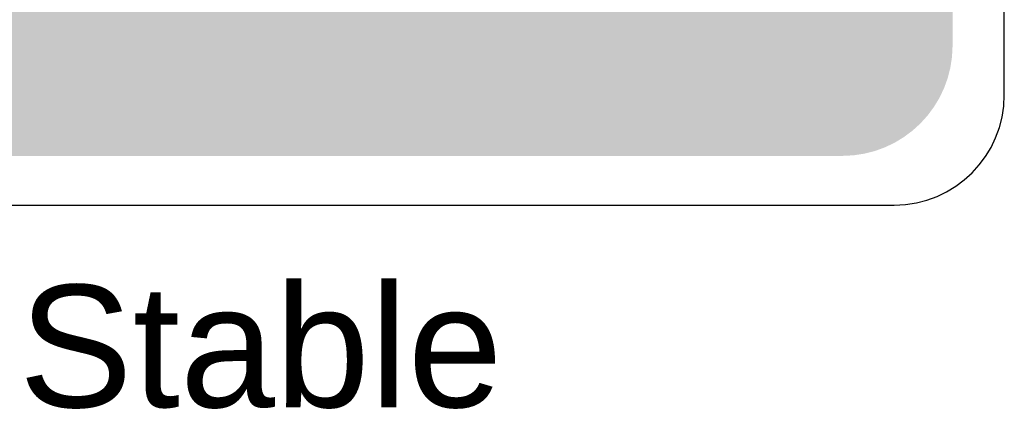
# Model space of a CAD drawing. Header units: feet. Extents: x 0.6 to 7.7, y 0 to 10.3.
# Tile 7 of 19: x 3.884 to 4.689, y 6.552 to 6.87. Entities that reach past the tile are written whole.
import ezdxf
from ezdxf.enums import TextEntityAlignment as Align

# ---------------------------------------------------------------- set-up
doc = ezdxf.new("R2010")
doc.units = ezdxf.units.FT
doc.header["$MEASUREMENT"] = 0
doc.layers.add('Sign', color=7, linetype='Continuous')
doc.styles.add('ARIAL', font='arial.ttf')

msp = doc.modelspace()

# ---------------------------------------------------------------- hatches: boundary and pattern name
at = {"layer": 'Sign', "true_color": 0x8e4700}
h = msp.add_hatch(color=34, dxfattribs=at)
edge = h.paths.add_edge_path(flags=0)
edge.add_spline(control_points=[(3.60293, 7.87642), (3.60293, 7.87642), (4.557, 7.87642), (4.557, 7.87642), (4.60674, 7.87642), (4.64713, 7.83603), (4.64713, 7.78629), (4.64713, 7.78629), (4.64713, 6.84891), (4.64713, 6.84891), (4.64713, 6.79917), (4.60674, 6.75878), (4.557, 6.75878), (4.557, 6.75878), (3.60293, 6.75878), (3.60293, 6.75878), (3.55319, 6.75878), (3.51281, 6.79917), (3.51281, 6.84891), (3.51281, 6.84891), (3.51281, 7.78629), (3.51281, 7.78629), (3.51281, 7.83603), (3.55319, 7.87642), (3.60293, 7.87642)], knot_values=[0, 0, 0, 0, 1, 1, 1, 2, 2, 2, 3, 3, 3, 4, 4, 4, 5, 5, 5, 6, 6, 6, 7, 7, 7, 8, 8, 8, 8], degree=3, periodic=0)

# ---------------------------------------------------------------- linework, layer by layer
at = {"layer": 'Sign', "color": 18, "lineweight": -3, "true_color": 0x000000}
msp.add_open_spline([(3.56272, 7.91663), (3.56272, 7.91663), (4.59933, 7.91663), (4.59933, 7.91663), (4.64907, 7.91663), (4.68945, 7.87625), (4.68945, 7.82651), (4.68945, 7.82651), (4.68945, 6.80869), (4.68945, 6.80869), (4.68945, 6.75895), (4.64907, 6.71857), (4.59933, 6.71857), (4.59933, 6.71857), (3.56272, 6.71857), (3.56272, 6.71857), (3.51298, 6.71857), (3.4726, 6.75895), (3.4726, 6.80869), (3.4726, 6.80869), (3.4726, 7.82651), (3.4726, 7.82651), (3.4726, 7.87625), (3.51298, 7.91663), (3.56272, 7.91663)], degree=3, knots=[0, 0, 0, 0, 1, 1, 1, 2, 2, 2, 3, 3, 3, 4, 4, 4, 5, 5, 5, 6, 6, 6, 7, 7, 7, 8, 8, 8, 8], dxfattribs=at)

# ---------------------------------------------------------------- texts
at = {"layer": 'Sign', "color": 18, "true_color": 0x000000, "style": 'ARIAL'}
msp.add_text('Stable', height=0.09993, dxfattribs=at).set_placement((3.88311, 6.55329), (4.27894, 6.55329), align=Align.ALIGNED)

doc.saveas('drawing.dxf')
